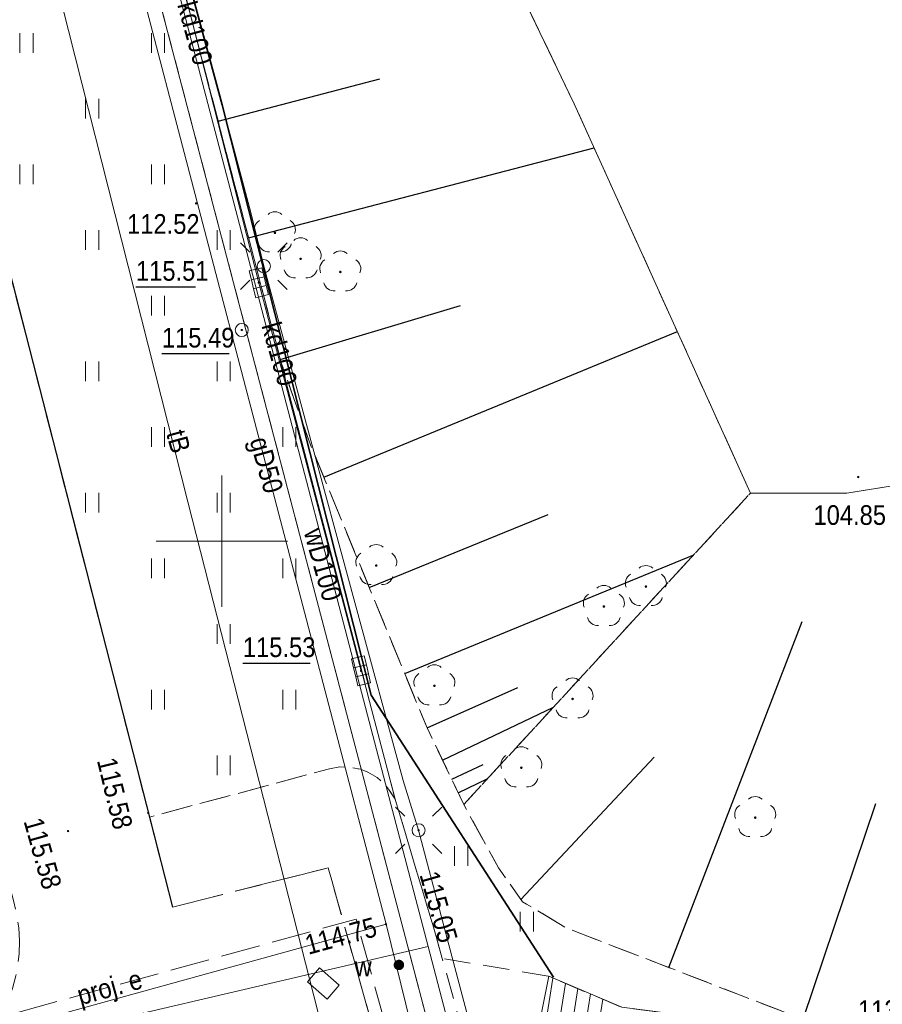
# Model space of a CAD drawing. Header units: metres. Extents: x 7495425 to 7495712, y 5787905 to 5788232.
# Tile 11 of 39: x 7495542 to 7495575, y 5787982 to 5788020. Entities that reach past the tile are written whole.
import ezdxf
from ezdxf.enums import TextEntityAlignment as Align

# ---------------------------------------------------------------- set-up
doc = ezdxf.new("R2010")
doc.units = ezdxf.units.M
for name, pattern in [('1.0_0.5', [1.5, 1, -0.5]), ('1.5_0.5', [2, 1.5, -0.5]), ('219-500', [0]), ('egug-500', [1, 0.5, -0.5])]:
    doc.linetypes.add(name, pattern=pattern)
doc.layers.get('0').update_dxf_attribs({"color": 2, "lineweight": 5})
doc.styles.get("Standard").update_dxf_attribs({"font": 'Working1250', "width": 0.75})
doc.linetypes.add('902-500', pattern='A,3.75,0,[1,ksztalty.shx,S=0.5,R=0,X=0,Y=0],3.75', length=7.5)

# ---------------------------------------------------------------- blocks, each defined once
blk = doc.blocks.new('PW01')
at = {"linetype": 'Continuous', "lineweight": 13}
h = blk.add_hatch(color=0, dxfattribs=at)
edge = h.paths.add_edge_path()
edge.add_arc((0, 0), 0.045, 0, 360)
blk = doc.blocks.new('US15')
at = {"color": 0, "linetype": 'Continuous', "lineweight": 13}
blk.add_circle((0, 0), 0.25, dxfattribs=at)
blk = doc.blocks.new('US05')
at = {"color": 0, "linetype": 'Continuous', "lineweight": 13}
for p, q in [((-0.525, -0.25), (-0.525, 0.25)), ((-0.525, 0.25), (-0.175, 0.25)), ((-0.175, -0.25), (-0.175, 0.25)), ((-0.175, 0.25), (0.175, 0.25)), ((0.175, -0.25), (0.175, 0.25)), ((0.175, 0.25), (0.525, 0.25)), ((0.525, -0.25), (0.525, 0.25)), ((-0.525, -0.25), (-0.175, -0.25)), ((-0.175, -0.25), (0.175, -0.25)), ((0.175, -0.25), (0.525, -0.25))]:
    blk.add_line(p, q, dxfattribs=at)
blk = doc.blocks.new('SM01')
at = {"color": 0, "linetype": 'Continuous', "lineweight": 13}
for p, q in [((-0.53, 0.531), (-0.883, 0.884)), ((0.531, 0.531), (0.884, 0.884)), ((-0.53, -0.53), (-0.883, -0.883)), ((0.531, -0.53), (0.884, -0.883))]:
    blk.add_line(p, q, dxfattribs=at)
blk.add_circle((0, 0), 0.25, dxfattribs=at)
blk = doc.blocks.new('OP021')
at = {"linetype": 'Continuous', "lineweight": 13}
h = blk.add_hatch(color=0, dxfattribs=at)
edge = h.paths.add_edge_path()
edge.add_arc((0, 0), 0.05, 0, 360)
at = {"color": 0, "linetype": 'Continuous', "lineweight": 13}
for centre, start, end in [((0, 0.4), 49.272, 130.728), ((-0.38, 0.124), 121.308, 202.548), ((0.38, 0.124), 337.452, 58.692), ((-0.235, -0.324), 193.221, 274.871), ((0.235, -0.324), 265.129, 346.779)]:
    blk.add_arc(centre, 0.4, start, end, dxfattribs=at)
blk = doc.blocks.new('US25')
at = {"linetype": 'Continuous', "lineweight": 0}
h = blk.add_hatch(color=0, dxfattribs=at)
edge = h.paths.add_edge_path()
edge.add_arc((0, 0), 0.2, 0, 360)
blk = doc.blocks.new('TU04')
at = {"color": 0, "linetype": 'Continuous', "lineweight": 13}
for p, q in [((0, 0), (0, 0.75)), ((0.5, 0), (0.5, 0.75))]:
    blk.add_line(p, q, dxfattribs=at)

msp = doc.modelspace()

# ---------------------------------------------------------------- linework, layer by layer
at = {"layer": '000 Inne (niezydentyfikowane)', "color": 7, "linetype": 'CONTINUOUS', "lineweight": 25, "flags": 128}
for points in [[(7495549.86, 5788015.99), (7495556.02, 5788017.6)], [(7495551.02, 5788011.55), (7495564.17, 5788014.98)], [(7495552.22, 5788006.92), (7495559.09, 5788008.97)], [(7495553.88, 5788002.44), (7495567.34, 5788007.98)], [(7495555.61, 5787998.23), (7495562.42, 5788001.02)], [(7495556.96, 5787994.96), (7495567.96, 5787999.48)], [(7495567.01, 5787983.76), (7495572.09, 5787996.94)], [(7495557.81, 5787992.89), (7495561.27, 5787994.43)], [(7495558.4, 5787991.66), (7495562.62, 5787993.68)], [(7495558.75, 5787990.93), (7495559.95, 5787991.5)], [(7495561.38, 5787986.35), (7495566.46, 5787991.77)], [(7495558.99, 5787990.42), (7495560.12, 5787990.96)], [(7495572.12, 5787981.79), (7495574.89, 5787990.01)]]:
    msp.add_lwpolyline(points, dxfattribs=at)
at = {"layer": '218-kontur użytku gruntowego', "color": 3, "linetype": 'egug-500', "lineweight": 18, "flags": 128}
msp.add_lwpolyline([(7495547.21, 5788022.18), (7495564.65, 5787955.7)], dxfattribs=at)
at = {"layer": '219-działka ewidencyjna', "color": 7, "linetype": '219-500', "lineweight": 18, "flags": 128}
msp.add_lwpolyline([(7495564.65, 5787955.7), (7495547.21, 5788022.18)], dxfattribs=at)
at = {"layer": 'chodnik', "color": 7, "linetype": '1.0_0.5', "lineweight": 18, "flags": 128}
msp.add_lwpolyline([(7495556.94, 5787953.95), (7495557.33, 5787953.71), (7495557.78, 5787953.51), (7495558.26, 5787953.38), (7495558.76, 5787953.32), (7495559.28, 5787953.34), (7495560.67, 5787953.86), (7495563.52, 5787955.35), (7495565.73, 5787956.37), (7495574.69, 5787960.38), (7495573.31, 5787959.96), (7495572.82, 5787959.9), (7495572.32, 5787959.86), (7495571.82, 5787959.85), (7495571.32, 5787959.86), (7495570.82, 5787959.9), (7495570.32, 5787959.96), (7495569.83, 5787960.05), (7495569.53, 5787960.12), (7495569.05, 5787960.24), (7495568.57, 5787960.4), (7495568.1, 5787960.57), (7495567.64, 5787960.77), (7495567.2, 5787961), (7495566.76, 5787961.24), (7495566.34, 5787961.51), (7495566.01, 5787961.74), (7495565.62, 5787962.05), (7495565.24, 5787962.37), (7495564.88, 5787962.72), (7495564.53, 5787963.08), (7495564.21, 5787963.46), (7495563.9, 5787963.86), (7495563.62, 5787964.27), (7495563.1, 5787966.28), (7495559.68, 5787979.47), (7495558.39, 5787984.11), (7495558.16, 5787984.94), (7495556.6, 5787990.17), (7495556.37, 5787990.52), (7495556.21, 5787990.74), (7495555.91, 5787991), (7495555.56, 5787991.2), (7495555.28, 5787991.31), (7495554.89, 5787991.39), (7495554.49, 5787991.4), (7495554.1, 5787991.33), (7495547.25, 5787989.49), (7495548.13, 5787986.06), (7495554.05, 5787987.56), (7495555.98, 5787980.65), (7495559.39, 5787968.1), (7495553.13, 5787966.56), (7495553.51, 5787965.06)], close=True, dxfattribs=at)
at = {"layer": 'jezdnia', "color": 7, "linetype": '1.5_0.5', "lineweight": 18, "flags": 128}
msp.add_lwpolyline([(7495547.25, 5787989.49), (7495548.13, 5787986.06), (7495554.05, 5787987.56), (7495555.98, 5787980.65), (7495549.93, 5787979.02), (7495553.13, 5787966.56), (7495553.51, 5787965.06), (7495556.94, 5787953.95), (7495557.33, 5787953.71), (7495557.78, 5787953.51), (7495558.26, 5787953.38), (7495558.76, 5787953.32), (7495559.28, 5787953.34), (7495560.67, 5787953.86), (7495550.44, 5787949.14), (7495550.87, 5787949.46), (7495551.15, 5787949.75), (7495551.38, 5787950.07), (7495551.56, 5787950.43), (7495551.61, 5787950.57), (7495551.71, 5787950.95), (7495551.76, 5787951.35), (7495551.74, 5787951.75), (7495551.67, 5787952.14), (7495548.34, 5787965.11), (7495547.11, 5787966.61), (7495546.89, 5787966.81), (7495546.57, 5787967.05), (7495546.21, 5787967.24), (7495545.84, 5787967.38), (7495545.56, 5787967.45), (7495545.16, 5787967.51), (7495544.76, 5787967.51), (7495544.37, 5787967.46), (7495543.98, 5787967.36), (7495537.62, 5787964.44), (7495536.06, 5787962.75), (7495534.47, 5787966.51), (7495543.28, 5787970.53), (7495543.73, 5787970.76), (7495544.12, 5787971.06), (7495544.45, 5787971.44), (7495544.7, 5787971.87), (7495544.79, 5787972.07), (7495544.92, 5787972.55), (7495544.96, 5787973.05), (7495544.9, 5787973.55), (7495544.79, 5787973.91), (7495544.57, 5787974.36), (7495544.29, 5787974.78), (7495543.96, 5787975.15), (7495543.73, 5787975.36), (7495543.33, 5787975.65), (7495542.88, 5787975.89), (7495542.42, 5787976.06), (7495542.09, 5787976.14), (7495540.12, 5787976.28), (7495538.82, 5787976.14), (7495531.51, 5787973.88), (7495499.25, 5787965.59), (7495494.38, 5787983.57), (7495493.39, 5787987.24), (7495491.19, 5787995.5), (7495491.54, 5787995.61), (7495497.37, 5787997.14), (7495497.82, 5787997.23), (7495498.07, 5787997.29), (7495499.47, 5787991.93), (7495499.78, 5787990.76), (7495497.83, 5787990.26), (7495498.21, 5787988.73), (7495500.17, 5787989.28), (7495503.55, 5787976.39), (7495503.89, 5787975.08), (7495504.81, 5787971.54), (7495505.02, 5787971.17), (7495505.36, 5787970.88), (7495505.7, 5787970.72), (7495506.23, 5787970.66), (7495519.67, 5787974.28), (7495520.14, 5787974.5), (7495520.45, 5787974.77), (7495520.6, 5787975.14), (7495520.62, 5787975.56), (7495520.13, 5787977.37), (7495519.69, 5787979.17), (7495527.22, 5787980.92), (7495527.47, 5787980.57), (7495527.77, 5787980.23), (7495528.2, 5787979.75), (7495528.65, 5787979.36), (7495529.22, 5787978.98), (7495529.77, 5787978.67), (7495530.41, 5787978.43), (7495531.02, 5787978.25), (7495531.92, 5787978.08), (7495532.64, 5787978.07), (7495536.18, 5787978.76), (7495536.76, 5787978.82), (7495537.26, 5787978.9), (7495537.74, 5787979.03), (7495538.21, 5787979.19), (7495538.68, 5787979.38), (7495539.12, 5787979.6), (7495539.55, 5787979.86), (7495539.7, 5787979.96), (7495540.1, 5787980.26), (7495540.48, 5787980.59), (7495540.84, 5787980.94), (7495541.16, 5787981.32), (7495541.46, 5787981.72), (7495541.64, 5787982.04), (7495541.86, 5787982.49), (7495542.03, 5787982.96), (7495542.16, 5787983.44), (7495542.25, 5787983.93), (7495542.29, 5787984.28), (7495542.3, 5787984.78), (7495542.27, 5787985.28), (7495542.2, 5787985.77), (7495542.08, 5787986.26), (7495539.46, 5787996.77), (7495536.01, 5788010.55), (7495533.15, 5788022), (7495532.81, 5788023.37), (7495538.22, 5788024.7)], close=True, dxfattribs=at)
at = {"layer": 'komora podziemna', "color": 7, "linetype": 'CONTINUOUS', "lineweight": 18, "flags": 128}
msp.add_lwpolyline([(7495554.47, 5787983.09), (7495554.01, 5787982.56), (7495553.26, 5787983.22), (7495553.72, 5787983.75)], close=True, dxfattribs=at)
at = {"layer": 'krawężnik', "color": 7, "linetype": 'CONTINUOUS', "lineweight": 25, "flags": 128}
msp.add_lwpolyline([(7495538.22, 5788024.7), (7495547.25, 5787989.49), (7495548.13, 5787986.06)], dxfattribs=at)
at = {"layer": 'ogrodzenie trwałe', "color": 7, "linetype": '902-500', "lineweight": 35, "flags": 128}
msp.add_lwpolyline([(7495562.62, 5787983.4), (7495555.68, 5787994.13), (7495550.01, 5788016.62), (7495544.54, 5788036.89)], dxfattribs=at)
at = {"layer": 'przewód elektroenergetyczny podziemny', "color": 1, "linetype": 'CONTINUOUS', "lineweight": 18, "flags": 128}
for points in [[(7495546.15, 5788033.06), (7495545.94, 5788031.93), (7495551.1, 5788012.52), (7495551.6, 5788010.47)], [(7495551.6, 5788010.47), (7495553.23, 5788004.44), (7495556.9, 5787990.89), (7495557.49, 5787988.99)], [(7495557.49, 5787988.99), (7495559.44, 5787981.6), (7495563.28, 5787966.83)]]:
    msp.add_lwpolyline(points, dxfattribs=at)
at = {"layer": 'przewód elektroenergetyczny podziemny - ob. projektowany', "color": 1, "linetype": '1.5_0.5', "lineweight": 18, "flags": 128}
msp.add_lwpolyline([(7495492.62, 5787995.89), (7495499.85, 5787969.44), (7495505.84, 5787971.08), (7495519.27, 5787974.67), (7495520.33, 5787976), (7495555.11, 5787985.61), (7495559.5, 5787969.79), (7495560.88, 5787968.68), (7495563.11, 5787959.63), (7495562.95, 5787955.66), (7495567.01, 5787946.81), (7495559.37, 5787943.25), (7495538.13, 5787933.33), (7495534.26, 5787941.61)], dxfattribs=at)
at = {"layer": 'przewód gazowy', "color": 40, "linetype": 'CONTINUOUS', "lineweight": 18, "flags": 128}
for points in [[(7495546.19, 5788024.18), (7495546.67, 5788022.08), (7495556.25, 5787985.41)], [(7495556.25, 5787985.41), (7495518.94, 5787975.1), (7495518.88, 5787975.57)], [(7495556.25, 5787985.41), (7495561.67, 5787963.37), (7495562.18, 5787961.32), (7495561.92, 5787954.96), (7495566.21, 5787945.76)]]:
    msp.add_lwpolyline(points, dxfattribs=at)
at = {"layer": 'przewód kanalizacyjny', "color": 34, "linetype": 'CONTINUOUS', "lineweight": 18, "flags": 128}
for points in [[(7495551.41, 5788009.84), (7495546.56, 5788028.85)], [(7495555.3, 5787995.06), (7495551.41, 5788009.84)]]:
    msp.add_lwpolyline(points, dxfattribs=at)
at = {"layer": 'przewód telekomunikacyjny podziemny', "color": 30, "linetype": 'CONTINUOUS', "lineweight": 18, "flags": 128}
msp.add_lwpolyline([(7495560.72, 5787952.91), (7495561.02, 5787953.52), (7495559.97, 5787957.42), (7495556.52, 5787971.09), (7495553.67, 5787982.04), (7495548.71, 5788001.49), (7495542.4, 5788026.43)], dxfattribs=at)
at = {"layer": 'przewód wodociągowy', "color": 5, "linetype": 'CONTINUOUS', "lineweight": 18, "flags": 128}
for points in [[(7495547.41, 5788024.54), (7495551.52, 5788008.81), (7495555.55, 5787993.37), (7495557.85, 5787984.56), (7495558.59, 5787981.75), (7495565.61, 5787954.98), (7495568.02, 5787945.96)], [(7495557.85, 5787984.56), (7495546.78, 5787981.98), (7495544.63, 5787965.38)]]:
    msp.add_lwpolyline(points, dxfattribs=at)
at = {"layer": 'rzędna-Atr2', "color": 7, "flags": 128}
for points in [[(7495546.734, 5788009.683), (7495549.003, 5788009.683)], [(7495547.721, 5788007.14), (7495550.282, 5788007.14)], [(7495550.802, 5787995.352), (7495553.363, 5787995.352)]]:
    msp.add_lwpolyline(points, dxfattribs=at)
at = {"layer": 'schody w ciągu komunikacyjnym', "color": 7, "linetype": 'CONTINUOUS', "lineweight": 18, "flags": 128}
msp.add_lwpolyline([(7495562.44, 5787983.43), (7495565.22, 5787982.25), (7495570.72, 5787981.54), (7495570.18, 5787978.86), (7495564.78, 5787979.07), (7495561.73, 5787979.88)], close=True, dxfattribs=at)
for points in [[(7495562.603, 5787983.361), (7495562.043, 5787979.797)], [(7495563.078, 5787983.159), (7495562.528, 5787979.668)], [(7495563.552, 5787982.958), (7495563.014, 5787979.539)], [(7495564.027, 5787982.757), (7495563.5, 5787979.41)], [(7495564.501, 5787982.555), (7495563.986, 5787979.281)]]:
    msp.add_lwpolyline(points, dxfattribs=at)
at = {"layer": 'skarpa nieumocniona', "color": 7, "linetype": '1.0_0.5', "lineweight": 18, "flags": 128}
for points in [[(7495559.21, 5787989.97), (7495557.81, 5787992.89), (7495553.36, 5788003.71), (7495552.26, 5788006.79), (7495546.98, 5788027.04), (7495546.52, 5788028.92), (7495524.02, 5788114.92), (7495539.23, 5788116.37), (7495555.54, 5788052.07), (7495555.75, 5788050.82), (7495555.89, 5788049.34), (7495555.87, 5788046.96), (7495555.62, 5788045.6), (7495555.33, 5788044.06), (7495555.24, 5788042.78), (7495555.19, 5788041.53), (7495555.24, 5788040.05), (7495555.42, 5788038.53), (7495555.55, 5788037.3), (7495555.82, 5788035.96), (7495556.02, 5788034.79), (7495556.29, 5788033.45), (7495556.69, 5788032.2), (7495557.06, 5788031.03), (7495557.99, 5788028.36), (7495558.85, 5788026.14), (7495563.41, 5788016.65), (7495570.12, 5788001.83)], [(7495559.21, 5787989.97), (7495557.81, 5787992.89), (7495553.36, 5788003.71), (7495552.26, 5788006.79), (7495546.98, 5788027.04), (7495546.52, 5788028.92), (7495524.02, 5788114.92), (7495539.23, 5788116.37), (7495555.54, 5788052.07), (7495555.75, 5788050.82), (7495555.89, 5788049.34), (7495555.87, 5788046.96), (7495555.62, 5788045.6), (7495555.33, 5788044.06), (7495555.24, 5788042.78), (7495555.19, 5788041.53), (7495555.24, 5788040.05), (7495555.42, 5788038.53), (7495555.55, 5788037.3), (7495555.82, 5788035.96), (7495556.02, 5788034.79), (7495556.29, 5788033.45), (7495556.69, 5788032.2), (7495557.06, 5788031.03), (7495557.99, 5788028.36), (7495558.85, 5788026.14), (7495563.41, 5788016.65), (7495570.12, 5788001.83)], [(7495577.06, 5787980.91), (7495574.09, 5787981.03), (7495563.13, 5787985.26), (7495561.44, 5787986.27), (7495560.53, 5787987.56), (7495559.21, 5787989.97), (7495570.12, 5788001.83), (7495573.79, 5788001.83), (7495577.8, 5788002.47)], [(7495577.06, 5787980.91), (7495574.09, 5787981.03), (7495563.13, 5787985.26), (7495561.44, 5787986.27), (7495560.53, 5787987.56), (7495559.21, 5787989.97), (7495570.12, 5788001.83), (7495573.79, 5788001.83), (7495577.8, 5788002.47)]]:
    msp.add_lwpolyline(points, close=True, dxfattribs=at)
at = {"layer": 'trawnik', "color": 7, "linetype": '1.0_0.5', "lineweight": 18, "flags": 128}
for points in [[(7495546.98, 5788027.04), (7495552.26, 5788006.79), (7495556.6, 5787990.17), (7495556.37, 5787990.52), (7495556.21, 5787990.74), (7495555.91, 5787991), (7495555.56, 5787991.2), (7495555.28, 5787991.31), (7495554.89, 5787991.39), (7495554.49, 5787991.4), (7495554.1, 5787991.33), (7495547.25, 5787989.49), (7495538.22, 5788024.7)], [(7495574.09, 5787981.03), (7495570.72, 5787981.54), (7495565.22, 5787982.25), (7495562.44, 5787983.43), (7495558.39, 5787984.11), (7495558.16, 5787984.94), (7495556.6, 5787990.17), (7495552.26, 5788006.79), (7495553.36, 5788003.71), (7495557.81, 5787992.89), (7495559.21, 5787989.97), (7495560.53, 5787987.56), (7495561.44, 5787986.27), (7495563.13, 5787985.26)]]:
    msp.add_lwpolyline(points, close=True, dxfattribs=at)
at = {"layer": 'woda stojąca', "color": 141, "linetype": 'CONTINUOUS', "lineweight": 18, "flags": 128}
msp.add_lwpolyline([(7495577.8, 5788002.47), (7495573.79, 5788001.83), (7495570.12, 5788001.83), (7495563.41, 5788016.65), (7495558.85, 5788026.14)], dxfattribs=at)
at = {"layer": 'Wstawianie ramki sekcyjnej z opisem', "color": 7, "linetype": 'CONTINUOUS', "lineweight": 13, "flags": 128}
for points in [[(7495550, 5787997.5), (7495550, 5788002.5)], [(7495547.5, 5788000), (7495552.5, 5788000)]]:
    msp.add_lwpolyline(points, dxfattribs=at)

# ---------------------------------------------------------------- block references
at = {"layer": 'drzewo liściaste', "color": 94, "linetype": 'CONTINUOUS', "lineweight": 18}
for p in [(7495552.02, 5788011.74), (7495553, 5788010.75), (7495554.51, 5788010.25), (7495555.88, 5787999.07), (7495566.14, 5787998.27), (7495564.54, 5787997.51), (7495558.09, 5787994.49), (7495563.35, 5787993.99), (7495561.4, 5787991.37), (7495570.3, 5787989.47)]:
    msp.add_blockref('OP021', p, dxfattribs=at)
at = {"layer": 'komora podziemna', "color": 7, "linetype": 'CONTINUOUS', "lineweight": 18}
msp.add_blockref('US15', (7495550.76, 5788008.04), dxfattribs=at)
at = {"layer": 'kratka ściekowa', "color": 34, "linetype": 'CONTINUOUS', "lineweight": 18}
for p, rotation in [((7495551.41, 5788009.84), 103.94), ((7495555.3, 5787995.06), 103.504)]:
    msp.add_blockref('US05', p, dxfattribs=dict(at, rotation=rotation))
at = {"layer": 'latarnia', "color": 7, "linetype": 'CONTINUOUS', "lineweight": 18}
for p in [(7495551.6, 5788010.47), (7495557.49, 5787988.99)]:
    msp.add_blockref('SM01', p, dxfattribs=at)
at = {"layer": 'pikieta sztuczna', "color": 7, "linetype": 'CONTINUOUS', "lineweight": 13}
for p in [(7495549.02, 5788012.86), (7495574.22, 5788002.44), (7495547.2, 5787989.65), (7495544.15, 5787988.96)]:
    msp.add_blockref('PW01', p, dxfattribs=at)
at = {"layer": 'rzędna', "color": 34, "linetype": 'CONTINUOUS', "lineweight": 18}
for p, rotation in [((7495551.41, 5788009.84), 103.94), ((7495555.3, 5787995.06), 103.504)]:
    msp.add_blockref('PW01', p, dxfattribs=dict(at, rotation=rotation))
at = {"layer": 'rzędna', "color": 7, "linetype": 'CONTINUOUS', "lineweight": 18}
msp.add_blockref('PW01', (7495550.76, 5788008.04), dxfattribs=at)
at = {"layer": 'rzędna', "color": 1, "linetype": 'CONTINUOUS', "lineweight": 18, "rotation": 179.909}
msp.add_blockref('PW01', (7495557.49, 5787988.99), dxfattribs=at)
at = {"layer": 'rzędna', "color": 40, "linetype": 'CONTINUOUS', "lineweight": 18}
msp.add_blockref('PW01', (7495556.25, 5787985.41), dxfattribs=at)
at = {"layer": 'trawnik', "color": 7, "linetype": 'CONTINUOUS', "lineweight": 18}
for p in [(7495542.319, 5788018.589), (7495547.319, 5788018.589), (7495544.819, 5788016.089), (7495542.319, 5788013.589), (7495547.319, 5788013.589), (7495544.819, 5788011.089), (7495549.819, 5788011.089), (7495547.319, 5788008.589), (7495544.819, 5788006.089), (7495549.819, 5788006.089), (7495547.319, 5788003.589), (7495552.319, 5788003.589), (7495544.819, 5788001.089), (7495549.819, 5788001.089), (7495547.319, 5787998.589), (7495552.319, 5787998.589), (7495549.819, 5787996.089), (7495547.319, 5787993.589), (7495552.319, 5787993.589), (7495549.819, 5787991.089), (7495558.859, 5787987.629), (7495561.359, 5787985.129)]:
    msp.add_blockref('TU04', p, dxfattribs=at)
at = {"layer": 'zasuwa lub zawór', "color": 5, "linetype": 'CONTINUOUS', "lineweight": 18, "rotation": 99.75}
msp.add_blockref('US25', (7495556.74, 5787983.86), dxfattribs=at)

# ---------------------------------------------------------------- texts
at = {"layer": 'pikieta sztuczna-Atr2', "color": 7, "width": 0.9}
for s, p in [('112.52', (7495546.395, 5788011.703)), ('104.85', (7495572.517, 5788000.618)), ('113.75', (7495574.211, 5787981.766))]:
    msp.add_text(s, height=0.75, dxfattribs=at).set_placement(p)
for rotation, p in [(283.583, (7495545.244, 5787991.649)), (285.707, (7495542.452, 5787989.337))]:
    msp.add_text('115.58', height=0.75, rotation=rotation, dxfattribs=at).set_placement(p)
at = {"layer": 'przewód elektroenergetyczny podziemny - ob. projektowany-Atr1', "color": 1, "width": 0.9}
msp.add_text('proj. e', height=0.75, rotation=15.446, dxfattribs=at).set_placement((7495544.52, 5787982.68), align=Align.MIDDLE_LEFT)
at = {"layer": 'przewód gazowy-Atr1', "color": 40, "width": 0.9}
msp.add_text('gD50', height=0.75, rotation=285.606, dxfattribs=at).set_placement((7495551.704, 5788002.9), align=Align.MIDDLE_CENTER)
at = {"layer": 'przewód kanalizacyjny-Atr1', "color": 34, "width": 0.9}
for rotation, p in [(285.276, (7495548.985, 5788019.345)), (285.709, (7495552.198, 5788007.127))]:
    msp.add_text('kd100', height=0.75, rotation=rotation, dxfattribs=at).set_placement(p, align=Align.MIDDLE_CENTER)
at = {"layer": 'przewód telekomunikacyjny podziemny-Atr1', "color": 30, "width": 0.9}
msp.add_text('tB', height=0.75, rotation=285.262, dxfattribs=at).set_placement((7495548.351, 5788003.796), align=Align.MIDDLE_CENTER)
at = {"layer": 'przewód wodociągowy-Atr1', "color": 5, "width": 0.9}
msp.add_text('wD100', height=0.75, rotation=285.611, dxfattribs=at).set_placement((7495553.85, 5787999.106), align=Align.MIDDLE_CENTER)
at = {"layer": 'rzędna-Atr2', "color": 34, "width": 0.9}
for s, p in [('115.51', (7495546.734, 5788009.691)), ('115.53', (7495550.802, 5787995.36))]:
    msp.add_text(s, height=0.75, dxfattribs=at).set_placement(p, align=Align.BOTTOM_LEFT)
at = {"layer": 'rzędna-Atr2', "color": 7, "width": 0.9}
msp.add_text('115.49', height=0.75, dxfattribs=at).set_placement((7495547.721, 5788007.147), align=Align.BOTTOM_LEFT)
at = {"layer": 'rzędna-Atr2', "color": 1, "width": 0.9}
msp.add_text('115.05', height=0.75, rotation=285.831, dxfattribs=at).set_placement((7495557.878, 5787987.402), align=Align.MIDDLE_LEFT)
at = {"layer": 'rzędna-Atr2', "color": 40, "width": 0.9}
msp.add_text('114.75', height=0.75, rotation=15.243, dxfattribs=at).set_placement((7495555.861, 5787985.333), align=Align.MIDDLE_RIGHT)
at = {"layer": 'zasuwa lub zawór-Atr17', "color": 5, "width": 0.9}
msp.add_text('w', height=0.75, dxfattribs=at).set_placement((7495555.707, 5787983.803), align=Align.MIDDLE_RIGHT)

doc.saveas('drawing.dxf')
